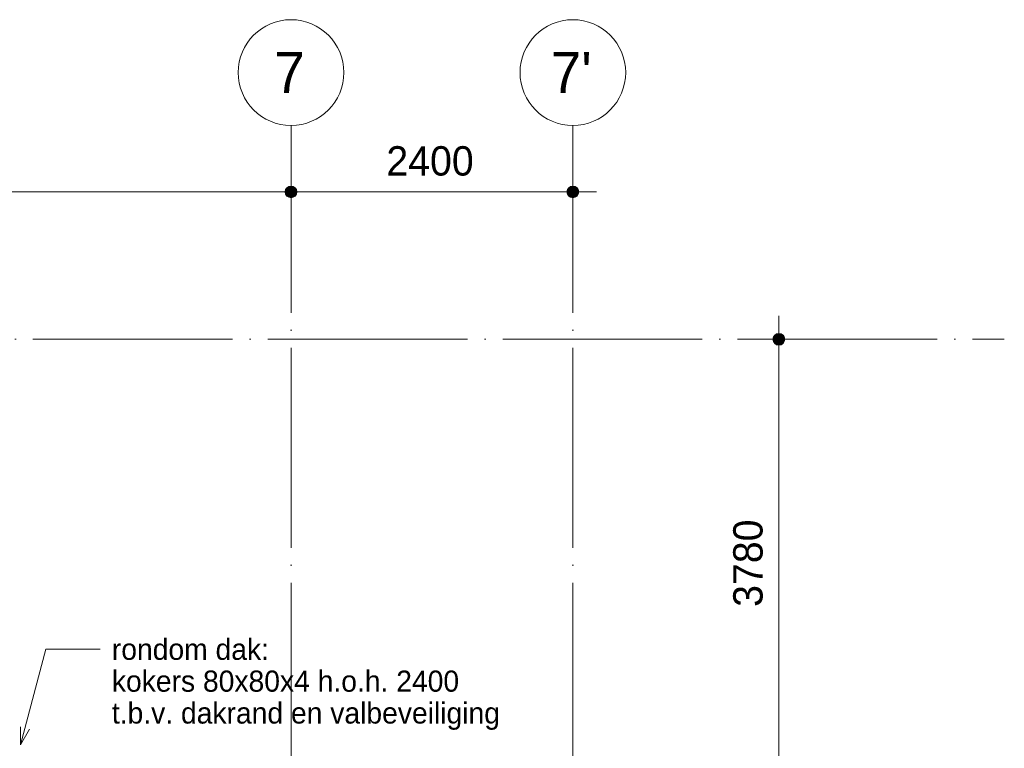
# Model space of a CAD drawing. Header units: millimetres. Extents: x 4517 to 474157, y -4632 to 9900.
# Tile 82 of 114: x 340815 to 349200, y 3698 to 9900. Entities that reach past the tile are written whole.
import ezdxf

# ---------------------------------------------------------------- set-up
doc = ezdxf.new("R2010")
doc.units = ezdxf.units.MM
doc.linetypes.add('WSP_stramienlijn', pattern=[2000, 1700, -150, 0, -150])
for name, color, linetype, lineweight in [('00_maatvoering', 8, 'Continuous', 13), ('00_maatvoering-100', 8, 'Continuous', 13), ('00_text', 7, 'Continuous', 13), ('07_stramien', 4, 'Continuous', 13), ('07_stramien - levels', 7, 'Continuous', 13)]:
    doc.layers.add(name, color=color, linetype=linetype, lineweight=lineweight)
doc.styles.add('Revittext', font='txt', dxfattribs={"height": 250})
doc.styles.add('Revittext_1', font='txt', dxfattribs={"height": 180})
doc.styles.add('Revittext_2', font='txt', dxfattribs={"height": 350})
doc.dimstyles.new('WSP_25_-_transparant', dxfattribs={"dimscale": 304.8, "dimtxt": 252.223969, "dimasz": 1.312336, "dimexe": 0.656168, "dimexo": 0.0625, "dimgap": 0.213255, "dimtad": 1, "dimdec": 0, "dimzin": 0, "dimdsep": 46, "dimtxsty": 'Revittext', "dimblk1": 'DOTSMALL', "dimblk2": 'DOTSMALL', "dimsah": 1, "dimcen": 0.09, "dimdle": 0.656168, "dimazin": 0, "dimtfac": 1, "dimtdec": 4, "dimtix": 1, "dimtmove": 0, "dimatfit": 3, "dimfxl": 0.656168, "dimfxlon": 1, "dimtvp": 1, "dimtolj": 1, "dimtzin": 0, "dimarcsym": 2})

# ---------------------------------------------------------------- blocks, each defined once
blk = doc.blocks.new('Grid - Stramienbol 9_0mm-3500-as F')
at = {"layer": '07_stramien'}
blk.add_circle((5000, 9450), 450, dxfattribs=at)
blk = doc.blocks.new('DIMBLOCK91-as F')
at = {"layer": '00_maatvoering-100'}
h = blk.add_hatch(color=256, dxfattribs=at)
edge = h.paths.add_edge_path()
edge.add_arc((335926.1, 8434.4), 50, 0, 360)
h = blk.add_hatch(color=256, dxfattribs=at)
edge = h.paths.add_edge_path()
edge.add_arc((343126.1, 8434.4), 50, 0, 360)
for p, q in [((335926.1, 8634.4), (335926.1, 8234.4)), ((335926.1, 8434.4), (335926.1, 8634.4)), ((343126.1, 8634.4), (343126.1, 8234.4)), ((343126.1, 8434.4), (343126.1, 8634.4)), ((335926.1, 8434.4), (343126.1, 8434.4))]:
    blk.add_line(p, q, dxfattribs=at)
for centre in [(335926.1, 8434.4), (343126.1, 8434.4)]:
    blk.add_circle(centre, 50, dxfattribs=at)
at = {"layer": '00_maatvoering-100', "color": 0, "insert": (339138, 8823.2), "char_height": 250, "width": 931.288, "attachment_point": 1, "line_spacing_factor": 0.931288, "style": 'Revittext'}
blk.add_mtext('7200', dxfattribs=at)
blk = doc.blocks.new('_DotSmall')
at = {"color": 0, "linetype": 'ByBlock', "const_width": 0.5}
blk.add_lwpolyline([(-0.0625, 0, 1), (0.0625, 0, 1)], format="xyb", close=True, dxfattribs=at)
blk = doc.blocks.new('DIMBLOCK92-as F')
at = {"layer": '00_maatvoering-100'}
h = blk.add_hatch(color=256, dxfattribs=at)
edge = h.paths.add_edge_path()
edge.add_arc((343126.1, 8434.4), 50, 0, 360)
h = blk.add_hatch(color=256, dxfattribs=at)
edge = h.paths.add_edge_path()
edge.add_arc((345526.1, 8434.4), 50, 0, 360)
for p, q in [((343126.1, 8634.4), (343126.1, 8234.4)), ((343126.1, 8434.4), (343126.1, 8634.4)), ((345526.1, 8634.4), (345526.1, 8234.4)), ((345526.1, 8434.4), (345526.1, 8634.4)), ((343126.1, 8434.4), (345726.1, 8434.4))]:
    blk.add_line(p, q, dxfattribs=at)
for centre in [(343126.1, 8434.4), (345526.1, 8434.4)]:
    blk.add_circle(centre, 50, dxfattribs=at)
at = {"layer": '00_maatvoering-100', "color": 0, "insert": (343938, 8823.2), "char_height": 250, "width": 931.288, "attachment_point": 1, "line_spacing_factor": 0.931288, "style": 'Revittext'}
blk.add_mtext('2400', dxfattribs=at)
blk = doc.blocks.new('DIMBLOCK99-as F')
at = {"layer": '00_maatvoering-100'}
h = blk.add_hatch(color=256, dxfattribs=at)
edge = h.paths.add_edge_path()
edge.add_arc((347280.5, 7180), 50, 0, 360)
h = blk.add_hatch(color=256, dxfattribs=at)
edge = h.paths.add_edge_path()
edge.add_arc((347280.5, 3400), 50, 0, 360)
for p, q in [((347280.5, 7380), (347280.5, 3400)), ((347480.5, 7180), (347080.5, 7180)), ((347280.5, 7180), (347480.5, 7180)), ((347480.5, 3400), (347080.5, 3400)), ((347280.5, 3400), (347480.5, 3400))]:
    blk.add_line(p, q, dxfattribs=at)
for centre in [(347280.5, 7180), (347280.5, 3400)]:
    blk.add_circle(centre, 50, dxfattribs=at)
at = {"layer": '00_maatvoering-100', "color": 0, "insert": (346891.8, 4902), "char_height": 250, "width": 931.288, "attachment_point": 1, "rotation": 90, "line_spacing_factor": 0.931288, "style": 'Revittext'}
blk.add_mtext('3780', dxfattribs=at)

msp = doc.modelspace()

# ---------------------------------------------------------------- linework, layer by layer
at = {"layer": '00_text', "color": 250, "lineweight": 18}
for p, q in [((340821.9, 3726.5), (341037.4, 4541.2)), ((341037.4, 4541.2), (341500.3, 4541.2)), ((340821.9, 3726.5), (340821.4, 3881.7)), ((340821.9, 3726.5), (340899.1, 3861.2))]:
    msp.add_line(p, q, dxfattribs=at)
at = {"layer": '07_stramien', "linetype": 'WSP_stramienlijn'}
for p, q in [((343126.1, -4594.5), (343126.1, 9000)), ((345526.1, -4594.5), (345526.1, 9000))]:
    msp.add_line(p, q, dxfattribs=at)
at = {"layer": '07_stramien - levels', "linetype": 'WSP_stramienlijn'}
msp.add_line((292926.1, 7180), (349200.4, 7180), dxfattribs=at)

# ---------------------------------------------------------------- block references
at = {"layer": '07_stramien'}
for p in [(338126.1, 0), (340526.1, 0)]:
    msp.add_blockref('Grid - Stramienbol 9_0mm-3500-as F', p, dxfattribs=at)

# ---------------------------------------------------------------- texts
at = {"layer": '00_text', "lineweight": 18, "char_height": 180, "attachment_point": 1, "style": 'Revittext_1'}
for s, insert, width in [('rondom dak:', (341600.3, 4631.2), 1659.493), ('kokers 80x80x4 h.o.h. 2400 ', (341600.3, 4360), 3727.847), ('t.b.v. dakrand en valbeveiliging ', (341600.3, 4088.8), 4056.539)]:
    msp.add_mtext(s, dxfattribs=dict(at, insert=insert, width=width))
at = {"layer": '07_stramien', "char_height": 350, "attachment_point": 1, "style": 'Revittext_2'}
for s, insert, width in [("7'", (345337.4, 9625.6), 448.945), ('7', (342983.4, 9625.6), 336.709)]:
    msp.add_mtext(s, dxfattribs=dict(at, insert=insert, width=width))

# ---------------------------------------------------------------- dimensions: what is measured, and where the dimension line sits
at = {"layer": '00_maatvoering'}
for base, p1, p2, override, picture, middle in [((343126.1, 8434.4), (335926.1, 8634.4), (343126.1, 8634.4), {"dimpost": '<>', "dimfxl": 7200}, 'DIMBLOCK91-as F', (339526.1, 8627.1)), ((345526.1, 8434.4), (343126.1, 8634.4), (345526.1, 8634.4), {"dimpost": '<>', "dimfxl": 2400}, 'DIMBLOCK92-as F', (344326.1, 8627.1))]:
    dim = msp.add_linear_dim(base=base, p1=p1, p2=p2, dimstyle='WSP_25_-_transparant', override=override, dxfattribs=at)
    dim.commit()
    dim.dimension.update_dxf_attribs({"geometry": picture, "text_midpoint": middle})
dim = msp.add_linear_dim(base=(347280.5, 3400), p1=(347480.5, 7180), p2=(347480.5, 3400), angle=90, dimstyle='WSP_25_-_transparant', override={"dimpost": '<>', "dimfxl": 3780}, dxfattribs=at)
dim.commit()
dim.dimension.update_dxf_attribs({"geometry": 'DIMBLOCK99-as F', "text_midpoint": (347087.8, 5290)})

doc.saveas('drawing.dxf')
